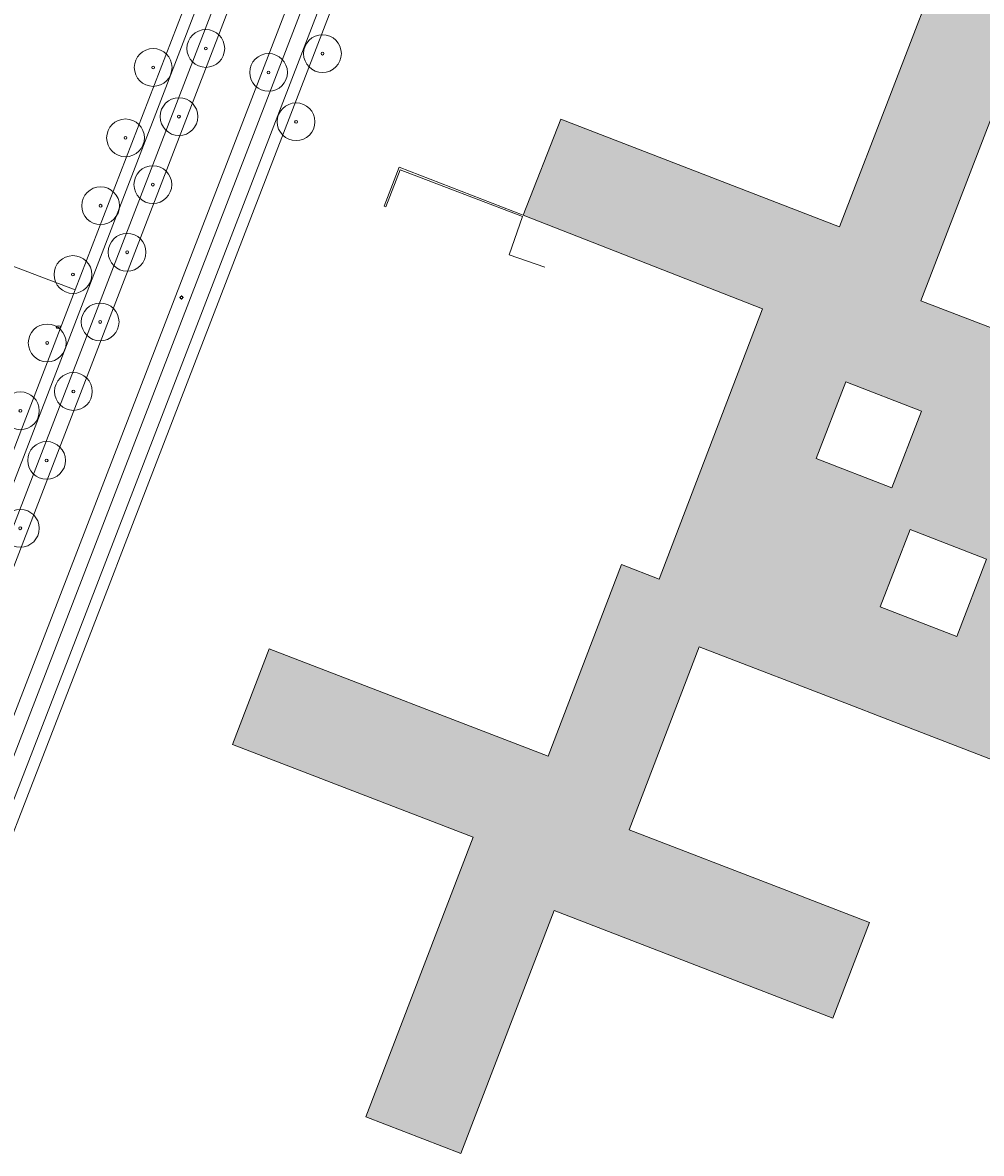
# Model space of a CAD drawing. Header units: metres. Extents: x 187482 to 189800, y 333582 to 335019.
# Tile 103 of 256: x 187736 to 187863, y 334530 to 334679. Entities that reach past the tile are written whole.
import ezdxf
from ezdxf.enums import TextEntityAlignment as Align

# ---------------------------------------------------------------- set-up
doc = ezdxf.new("R2010")
doc.units = ezdxf.units.M
doc.layers.get('0').update_dxf_attribs({"color": 252, "lineweight": 18})
for name, color, linetype, lineweight in [('B-WE-GR-BOOM-S', 252, 'Continuous', 18), ('B-WE-IE-MEUBILAIR-S', 252, 'Continuous', 18), ('B-WE-IE-TERREINAFSCHEIDING_KUNSTMATIG_MUUR-G', 252, 'IE-TERREINAFSCHEIDING_KUNSTMATIG-SO', 18), ('B-WE-OG-BEBOUWING-GV', 252, 'Continuous', 18), ('B-WE-OG-TERREIN_BEGROEID-GV', 252, 'Continuous', 18), ('B-WE-OG-TERREIN_ERF-GV', 252, 'Continuous', 18), ('B-WE-OG-WEG-GV', 252, 'Continuous', 18), ('B-WE-VH-GESLOTENVERHARDING_ASFALT-GV', 252, 'Continuous', 18), ('B-WE-VH-OPENVERHARDING_TEGEL-GV', 252, 'Continuous', 18)]:
    doc.layers.add(name, color=color, linetype=linetype, lineweight=lineweight)
doc.layers.add('B-WE-OG-BEBOUWING-V', color=7, linetype='Continuous', lineweight=18, true_color=0xf0f0f0)
doc.styles.add('NLCS-ISO', font='NLCS-ISO.ttf')
doc.linetypes.add('IE-TERREINAFSCHEIDING_KUNSTMATIG-SO', pattern='A,4,[82,NLCS.SHX,S=0.75,R=90,X=0,Y=0],4,-2', length=10)

# ---------------------------------------------------------------- blocks, each defined once
blk = doc.blocks.new('SIE-MEUBILAIR_PAAL_LICHTMAST-SO')
for points in [[(-0.62, 0), (-1, 0)], [(-0.71, 0.71), (-0.44, 0.44)], [(0, 1), (0, 0.62)], [(0.44, 0.44), (0.71, 0.71)], [(1, 0), (0.62, 0)], [(-0.71, -0.71), (-0.44, -0.44)], [(0, -0.62), (0, -1)], [(0.44, -0.44), (0.71, -0.71)]]:
    blk.add_lwpolyline(points)
blk.add_circle((0, 0), 0.5)
blk = doc.blocks.new('SIE-MEUBILAIR_PUT_BRANDKRAAN-SO')
blk.add_ellipse((0, 0), major_axis=(1.25, 0), ratio=0.54)
at = {"style": 'NLCS-ISO'}
blk.add_text('bk', height=0.75, dxfattribs=at).set_placement((0.03, 0), align=Align.MIDDLE_CENTER)
blk = doc.blocks.new('SGR-BOOM_GBKN-SO')
at = {"color": 0, "linetype": 'ByBlock', "lineweight": 18}
for radius in [2, 0.15]:
    blk.add_circle((0, 0), radius, dxfattribs=at)

msp = doc.modelspace()

# ---------------------------------------------------------------- hatches: boundary and pattern name
at = {"layer": 'B-WE-OG-BEBOUWING-V'}
h = msp.add_hatch(color=256, dxfattribs=at)
h.dxf.hatch_style = 1
h.paths.add_polyline_path([(187851.406, 334617.804), (187841.409, 334621.663), (187845.333, 334631.828), (187855.33, 334627.969)], flags=16)
h.paths.add_polyline_path([(187863.95, 334608.369), (187859.998, 334598.132), (187849.878, 334602.039), (187853.83, 334612.276)], flags=16)
h.paths.add_polyline_path([(187891.245, 334598.666), (187892.307, 334598.254), (187893.25, 334600.708), (187892.243, 334601.095), (187892.573, 334601.954), (187893.58, 334601.568), (187897.523, 334611.829), (187882.284, 334617.69), (187887.135, 334630.317), (187855.246, 334642.57), (187871.335, 334684.401), (187858.677, 334689.27), (187844.462, 334652.338), (187807.557, 334666.591), (187802.589, 334653.879), (187834.301, 334641.486), (187820.617, 334605.719), (187815.617, 334607.642), (187805.922, 334582.291), (187768.958, 334596.5), (187764.084, 334583.818), (187795.981, 334571.547), (187781.78, 334534.518), (187794.352, 334529.697), (187806.702, 334561.851), (187843.587, 334547.581), (187848.452, 334560.241), (187840.348, 334563.372), (187837.488, 334564.478), (187816.627, 334572.538), (187825.9, 334596.752), (187846.34, 334588.881), (187849.736, 334587.573), (187867.907, 334580.576), (187872.745, 334593.175), (187888.088, 334587.272), (187891.967, 334597.369), (187890.904, 334597.781)], flags=17)

# ---------------------------------------------------------------- linework, layer by layer
at = {"layer": 'B-WE-IE-TERREINAFSCHEIDING_KUNSTMATIG_MUUR-G', "ltscale": 0.2, "flags": 128}
msp.add_lwpolyline([(187805.478, 334647.009), (187800.758, 334648.659), (187802.52, 334653.699), (187786.301, 334659.919), (187784.399, 334654.982), (187784.166, 334655.072), (187786.158, 334660.242), (187802.589, 334653.879)], dxfattribs=at)
at = {"layer": 'B-WE-OG-BEBOUWING-GV', "flags": 128}
for points in [[(187858.677, 334689.27), (187844.462, 334652.338), (187807.557, 334666.591), (187802.589, 334653.879), (187834.301, 334641.486), (187820.617, 334605.719), (187815.617, 334607.642), (187805.922, 334582.291), (187768.958, 334596.5), (187764.084, 334583.818), (187795.981, 334571.547), (187781.78, 334534.518), (187794.352, 334529.697), (187806.702, 334561.851), (187843.587, 334547.581), (187848.452, 334560.241), (187840.348, 334563.372), (187837.488, 334564.478), (187816.627, 334572.538), (187825.9, 334596.752), (187846.34, 334588.881), (187849.736, 334587.573), (187867.907, 334580.576)], [(187887.135, 334630.317), (187855.246, 334642.57), (187871.335, 334684.401)]]:
    msp.add_lwpolyline(points, dxfattribs=at)
for points in [[(187851.406, 334617.804), (187841.409, 334621.663), (187845.333, 334631.828), (187855.33, 334627.969)], [(187863.95, 334608.369), (187859.998, 334598.132), (187849.878, 334602.039), (187853.83, 334612.276)]]:
    msp.add_lwpolyline(points, close=True, dxfattribs=at)
at = {"layer": 'B-WE-OG-TERREIN_BEGROEID-GV', "flags": 128}
for points in [[(187776.742, 334720.668), (187776.733, 334720.644), (187730.856, 334601.851), (187722.948, 334582.577), (187725.331, 334583.166), (187732.494, 334600.623), (187781.029, 334726.412), (187778.15, 334727.668)], [(187790.999, 334722.539), (187787.66, 334723.839), (187731.986, 334579.536), (187732.547, 334578.198), (187733.134, 334577.144), (187786.291, 334714.945)]]:
    msp.add_lwpolyline(points, dxfattribs=at)
at = {"layer": 'B-WE-OG-TERREIN_ERF-GV', "flags": 128}
for points in [[(187789.893, 334714.103), (187749.678, 334609.855), (187747.771, 334604.91), (187736.341, 334575.398), (187734.533, 334570.739), (187733.87, 334568.795), (187733.836, 334568.699), (187733.801, 334568.603), (187733.766, 334568.507), (187733.731, 334568.411), (187733.696, 334568.315), (187733.661, 334568.22), (187733.626, 334568.124), (187733.59, 334568.028), (187733.554, 334567.932), (187733.519, 334567.837), (187733.483, 334567.741), (187733.447, 334567.646), (187733.41, 334567.551), (187733.374, 334567.455), (187733.337, 334567.36), (187733.301, 334567.265)], [(187867.907, 334580.576), (187849.736, 334587.573), (187846.34, 334588.881), (187825.9, 334596.752), (187816.627, 334572.538), (187837.488, 334564.478), (187840.348, 334563.372), (187848.452, 334560.241), (187843.587, 334547.581), (187806.702, 334561.851), (187794.352, 334529.697), (187781.78, 334534.518), (187795.981, 334571.547), (187764.084, 334583.818), (187768.958, 334596.5), (187805.922, 334582.291), (187815.617, 334607.642), (187820.617, 334605.719), (187834.301, 334641.486), (187802.589, 334653.879), (187807.557, 334666.591), (187844.462, 334652.338), (187858.677, 334689.27)], [(187871.335, 334684.401), (187855.246, 334642.57), (187887.135, 334630.317)]]:
    msp.add_lwpolyline(points, dxfattribs=at)
for points in [[(187715.958, 334578.785), (187718.122, 334584.113), (187719.553, 334583.597), (187727.589, 334603.35), (187743.288, 334644.029), (187724.293, 334651.224), (187720.396, 334652.742), (187719.634, 334653.039), (187687.751, 334665.123), (187674.234, 334626.63), (187698.106, 334597.105), (187701.824, 334592.551), (187705.275, 334588.359), (187711.759, 334580.482), (187715.405, 334579.049)], [(187851.406, 334617.804), (187855.33, 334627.969), (187845.333, 334631.828), (187841.409, 334621.663)], [(187863.95, 334608.369), (187853.83, 334612.276), (187849.878, 334602.039), (187859.998, 334598.132)]]:
    msp.add_lwpolyline(points, close=True, dxfattribs=at)
at = {"layer": 'B-WE-OG-WEG-GV', "flags": 128}
msp.add_lwpolyline([(187732.202, 334692.8), (187720.396, 334652.742), (187724.293, 334651.224), (187743.288, 334644.029), (187761.282, 334690.653)], dxfattribs=at)
at = {"layer": 'B-WE-VH-GESLOTENVERHARDING_ASFALT-GV', "flags": 128}
for points in [[(187781.029, 334726.412), (187732.494, 334600.623), (187725.331, 334583.166)], [(187721.218, 334572.41), (187721.148, 334572.231), (187721.077, 334572.053), (187721.006, 334571.875), (187720.934, 334571.698), (187720.861, 334571.521), (187720.788, 334571.344), (187720.714, 334571.167), (187720.639, 334570.99), (187727.49, 334567.581), (187727.553, 334567.728), (187727.615, 334567.876), (187727.677, 334568.024), (187727.738, 334568.172), (187729.68, 334573.574), (187731.986, 334579.536), (187787.66, 334723.839)]]:
    msp.add_lwpolyline(points, dxfattribs=at)
at = {"layer": 'B-WE-VH-OPENVERHARDING_TEGEL-GV', "flags": 128}
for points in [[(187719.421, 334579.198), (187719.485, 334579.429), (187719.548, 334579.661), (187729.079, 334602.86), (187774.667, 334721.151), (187774.864, 334721.661), (187774.914, 334721.799), (187774.963, 334721.938)], [(187774.963, 334721.938), (187774.914, 334721.799), (187774.864, 334721.661), (187774.667, 334721.151), (187729.079, 334602.86), (187719.548, 334579.661), (187719.485, 334579.429), (187719.421, 334579.198)], [(187773.069, 334721.196), (187761.282, 334690.653), (187743.288, 334644.029), (187727.589, 334603.35), (187719.553, 334583.597), (187718.338, 334580.611), (187717.53, 334578.036), (187717.498, 334577.941), (187717.465, 334577.846), (187717.432, 334577.751), (187717.399, 334577.656), (187717.366, 334577.562), (187717.333, 334577.467), (187717.299, 334577.372), (187717.265, 334577.278), (187717.232, 334577.183), (187717.198, 334577.089), (187717.163, 334576.994), (187717.129, 334576.9), (187717.095, 334576.806), (187717.06, 334576.711), (187717.025, 334576.617), (187716.99, 334576.523), (187718.412, 334575.992)], [(187718.412, 334575.992), (187720.296, 334575.329), (187720.321, 334575.402), (187720.346, 334575.476), (187720.37, 334575.55), (187720.395, 334575.623), (187720.419, 334575.697), (187720.443, 334575.771), (187720.468, 334575.844), (187720.492, 334575.918), (187720.516, 334575.992), (187720.539, 334576.066), (187720.563, 334576.14), (187720.587, 334576.214), (187720.61, 334576.288), (187720.634, 334576.362), (187720.657, 334576.436), (187720.68, 334576.51), (187721.217, 334578.357), (187722.948, 334582.577), (187730.856, 334601.851), (187776.733, 334720.644), (187776.742, 334720.668)], [(187786.291, 334714.945), (187733.134, 334577.144), (187731.325, 334572.474), (187730.197, 334569.232), (187730.165, 334569.148), (187730.134, 334569.065), (187730.102, 334568.981), (187730.07, 334568.898), (187730.037, 334568.814), (187730.005, 334568.731), (187729.973, 334568.647), (187729.94, 334568.564), (187731.875, 334567.815)], [(187731.875, 334567.815), (187733.301, 334567.265), (187733.337, 334567.36), (187733.374, 334567.455), (187733.41, 334567.551), (187733.447, 334567.646), (187733.483, 334567.741), (187733.519, 334567.837), (187733.554, 334567.932), (187733.59, 334568.028), (187733.626, 334568.124), (187733.661, 334568.22), (187733.696, 334568.315), (187733.731, 334568.411), (187733.766, 334568.507), (187733.801, 334568.603), (187733.836, 334568.699), (187733.87, 334568.795), (187734.533, 334570.739), (187736.341, 334575.398), (187747.771, 334604.91), (187749.678, 334609.855), (187789.893, 334714.103)], [(187732.558, 334569.659), (187732.639, 334569.891), (187732.72, 334570.123), (187732.8, 334570.356), (187732.878, 334570.589), (187732.956, 334570.822), (187733.033, 334571.055), (187733.11, 334571.289), (187733.185, 334571.523), (187742.364, 334595.135), (187788.565, 334714.981)], [(187788.565, 334714.981), (187742.364, 334595.135), (187733.185, 334571.523), (187733.11, 334571.289), (187733.033, 334571.055), (187732.956, 334570.822), (187732.878, 334570.589), (187732.8, 334570.356), (187732.72, 334570.123), (187732.639, 334569.891), (187732.558, 334569.659)]]:
    msp.add_lwpolyline(points, dxfattribs=at)

# ---------------------------------------------------------------- block references
at = {"layer": 'B-WE-GR-BOOM-S', "xscale": 1.25, "yscale": 1.25, "zscale": 1.25}
for p in [(187760.57, 334675.96), (187776.02, 334675.28), (187753.6, 334673.45), (187768.88, 334672.79), (187757.02, 334666.94), (187772.52, 334666.26), (187749.94, 334664.13), (187753.56, 334657.94), (187746.64, 334655.15), (187750.15, 334648.98), (187742.98, 334646.04), (187746.58, 334639.76), (187739.57, 334636.98), (187743.04, 334630.56), (187736.02, 334628), (187739.49, 334621.43), (187736.01, 334612.44)]:
    msp.add_blockref('SGR-BOOM_GBKN-SO', p, dxfattribs=at)
at = {"layer": 'B-WE-IE-MEUBILAIR-S', "xscale": 0.25, "yscale": 0.25, "zscale": 0.25}
for name, p in [('SIE-MEUBILAIR_PAAL_LICHTMAST-SO', (187757.349, 334642.993)), ('SIE-MEUBILAIR_PUT_BRANDKRAAN-SO', (187741.058, 334639.061))]:
    msp.add_blockref(name, p, dxfattribs=at)

doc.saveas('drawing.dxf')
